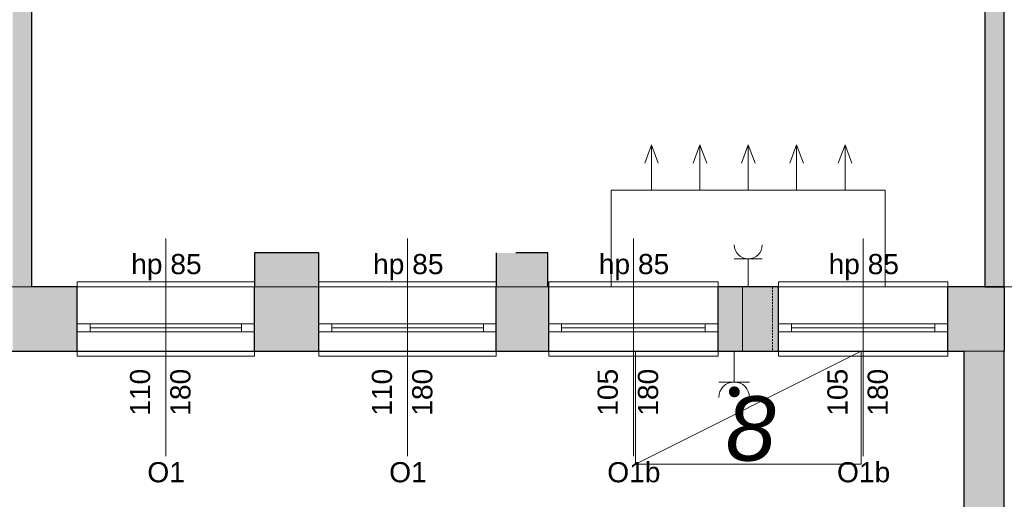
# Model space of a CAD drawing. Header units: centimetres. Extents: x -25572 to 23555, y -2435 to 15405.
# Tile 40 of 134: x 8440 to 9050, y 1551 to 1849. Entities that reach past the tile are written whole.
import ezdxf

# ---------------------------------------------------------------- set-up
doc = ezdxf.new("R2010")
doc.units = ezdxf.units.CM
doc.header["$MEASUREMENT"] = 0
for name, pattern in [('DASHED', [1.905, 1.27, -0.635]), ('Przerywana', [24, 12, -12]), ('Przerywana długa', [39, 25, -14])]:
    doc.linetypes.add(name, pattern=pattern)
for name, color, linetype, lineweight in [('820-G Rysunki Obrazki_Nr_pióra__1', 7, 'Continuous', 13), ('820-G Rysunki Obrazki_Nr_pióra__10', 7, 'Continuous', 13), ('820-G Rysunki Obrazki_Nr_pióra__20', 1, 'Continuous', 13), ('820-G Rysunki Obrazki_Nr_pióra__4', 7, 'Continuous', 13), ('Nowe_220-A Ściany_Nr_pióra__19', 255, 'Continuous', 0), ('Nowe_220-A Ściany_Nr_pióra__23', 7, 'Continuous', 15), ('Nowe_220-A Ściany_Nr_pióra__27', 7, 'Continuous', 25), ('Nowe_220-A Ściany_Nr_pióra__3', 7, 'Continuous', 13), ('Nowe_220-A Ściany_Nr_pióra__7', 7, 'Continuous', 13), ('Nowe_280-A Dachy Powłoki_Nr_pióra__27', 7, 'Continuous', 25), ('Nowe_280-A Dachy Powłoki_Nr_pióra__92', 7, 'Continuous', 13), ('Nowe_450-K Stropy_Nr_pióra__21', 7, 'Continuous', 25), ('Nowe_450-K Stropy_Nr_pióra__89', 7, 'Continuous', 13)]:
    doc.layers.add(name, color=color, linetype=linetype, lineweight=lineweight)
doc.layers.add('820-G Rysunki Obrazki_Nr_pióra__5', color=7, linetype='Continuous', lineweight=13, true_color=0x40a5ff)
doc.layers.add('Nowe_220-A Ściany_Nr_pióra__45', color=7, linetype='Continuous', lineweight=15, true_color=0x40a5ff)
doc.styles.add('STYL_AUTOMATYCZNY_5', font='arial.ttf')
doc.styles.add('STYL_AUTOMATYCZNY_6', font='arial.ttf')

msp = doc.modelspace()

# ---------------------------------------------------------------- hatches: boundary and pattern name
at = {"layer": '820-G Rysunki Obrazki_Nr_pióra__1', "linetype": 'Continuous', "lineweight": 13}
for points in [[(8880.01, 1617.67), (8880.01, 1618.72), (8879.97, 1618.46)], [(8879.97, 1617.93), (8880.01, 1617.67), (8879.97, 1618.46)], [(8880.06, 1617.41), (8880.06, 1618.98), (8880.01, 1618.72)], [(8880.01, 1617.67), (8880.06, 1617.41), (8880.01, 1618.72)], [(8880.14, 1617.16), (8880.14, 1619.23), (8880.06, 1618.98)], [(8880.06, 1617.41), (8880.14, 1617.16), (8880.06, 1618.98)], [(8880.24, 1616.92), (8880.24, 1619.48), (8880.14, 1619.23)], [(8880.14, 1617.16), (8880.24, 1616.92), (8880.14, 1619.23)], [(8880.37, 1616.68), (8880.37, 1619.71), (8880.24, 1619.48)], [(8880.24, 1616.92), (8880.37, 1616.68), (8880.24, 1619.48)], [(8880.51, 1619.93), (8880.37, 1619.71), (8885.47, 1619.93)], [(8880.37, 1619.71), (8885.61, 1619.71), (8885.47, 1619.93)], [(8880.51, 1616.46), (8880.51, 1619.93), (8880.37, 1619.71)], [(8880.37, 1616.68), (8880.51, 1616.46), (8880.37, 1619.71)], [(8880.67, 1620.14), (8880.51, 1619.93), (8885.31, 1620.14)], [(8880.51, 1619.93), (8885.47, 1619.93), (8885.31, 1620.14)], [(8880.67, 1616.25), (8880.67, 1620.14), (8880.51, 1619.93)], [(8880.51, 1616.46), (8880.67, 1616.25), (8880.51, 1619.93)], [(8880.85, 1620.34), (8880.67, 1620.14), (8885.13, 1620.34)], [(8880.67, 1620.14), (8885.31, 1620.14), (8885.13, 1620.34)], [(8880.85, 1616.05), (8880.85, 1620.34), (8880.67, 1620.14)], [(8880.67, 1616.25), (8880.85, 1616.05), (8880.67, 1620.14)], [(8881.04, 1620.52), (8880.85, 1620.34), (8884.94, 1620.52)], [(8880.85, 1620.34), (8885.13, 1620.34), (8884.94, 1620.52)], [(8881.04, 1615.87), (8881.04, 1620.52), (8880.85, 1620.34)], [(8880.85, 1616.05), (8881.04, 1615.87), (8880.85, 1620.34)], [(8881.25, 1620.68), (8881.04, 1620.52), (8884.73, 1620.68)], [(8881.04, 1620.52), (8884.94, 1620.52), (8884.73, 1620.68)], [(8881.25, 1615.71), (8881.25, 1620.68), (8881.04, 1620.52)], [(8881.04, 1615.87), (8881.25, 1615.71), (8881.04, 1620.52)], [(8881.47, 1620.82), (8881.25, 1620.68), (8884.51, 1620.82)], [(8881.25, 1620.68), (8884.73, 1620.68), (8884.51, 1620.82)], [(8881.47, 1615.57), (8881.47, 1620.82), (8881.25, 1620.68)], [(8881.25, 1615.71), (8881.47, 1615.57), (8881.25, 1620.68)], [(8881.71, 1620.94), (8881.47, 1620.82), (8884.27, 1620.94)], [(8881.47, 1620.82), (8884.51, 1620.82), (8884.27, 1620.94)], [(8881.71, 1615.45), (8881.71, 1620.94), (8881.47, 1620.82)], [(8881.47, 1615.57), (8881.71, 1615.45), (8881.47, 1620.82)], [(8881.95, 1621.04), (8881.71, 1620.94), (8884.03, 1621.04)], [(8881.71, 1620.94), (8884.27, 1620.94), (8884.03, 1621.04)], [(8881.95, 1615.35), (8881.95, 1621.04), (8881.71, 1620.94)], [(8881.71, 1615.45), (8881.95, 1615.35), (8881.71, 1620.94)], [(8882.21, 1621.12), (8881.95, 1621.04), (8883.77, 1621.12)], [(8881.95, 1621.04), (8884.03, 1621.04), (8883.77, 1621.12)], [(8882.21, 1615.27), (8882.21, 1621.12), (8881.95, 1621.04)], [(8881.95, 1615.35), (8882.21, 1615.27), (8881.95, 1621.04)], [(8882.46, 1621.18), (8882.21, 1621.12), (8883.52, 1621.18)], [(8882.21, 1621.12), (8883.77, 1621.12), (8883.52, 1621.18)], [(8882.46, 1615.21), (8882.46, 1621.18), (8882.21, 1621.12)], [(8882.21, 1615.27), (8882.46, 1615.21), (8882.21, 1621.12)], [(8882.73, 1621.21), (8882.46, 1621.18), (8883.25, 1621.21)], [(8882.46, 1621.18), (8883.52, 1621.18), (8883.25, 1621.21)], [(8882.73, 1615.18), (8882.73, 1621.21), (8882.46, 1621.18)], [(8882.46, 1615.21), (8882.73, 1615.18), (8882.46, 1621.18)], [(8882.99, 1615.17), (8882.99, 1621.23), (8882.73, 1621.21)], [(8882.73, 1615.18), (8882.99, 1615.17), (8882.73, 1621.21)], [(8882.99, 1615.17), (8883.25, 1615.18), (8882.99, 1621.23)], [(8883.25, 1615.18), (8883.25, 1621.21), (8882.99, 1621.23)], [(8883.25, 1615.18), (8883.52, 1615.21), (8883.25, 1621.21)], [(8883.52, 1615.21), (8883.52, 1621.18), (8883.25, 1621.21)], [(8883.52, 1615.21), (8883.77, 1615.27), (8883.52, 1621.18)], [(8883.77, 1615.27), (8883.77, 1621.12), (8883.52, 1621.18)], [(8883.77, 1615.27), (8884.03, 1615.35), (8883.77, 1621.12)], [(8884.03, 1615.35), (8884.03, 1621.04), (8883.77, 1621.12)], [(8884.03, 1615.35), (8884.27, 1615.45), (8884.03, 1621.04)], [(8884.27, 1615.45), (8884.27, 1620.94), (8884.03, 1621.04)], [(8884.27, 1615.45), (8884.51, 1615.57), (8884.27, 1620.94)], [(8884.51, 1615.57), (8884.51, 1620.82), (8884.27, 1620.94)], [(8884.51, 1615.57), (8884.73, 1615.71), (8884.51, 1620.82)], [(8884.73, 1615.71), (8884.73, 1620.68), (8884.51, 1620.82)], [(8884.73, 1615.71), (8884.94, 1615.87), (8884.73, 1620.68)], [(8884.94, 1615.87), (8884.94, 1620.52), (8884.73, 1620.68)], [(8884.94, 1615.87), (8885.13, 1616.05), (8884.94, 1620.52)], [(8885.13, 1616.05), (8885.13, 1620.34), (8884.94, 1620.52)], [(8885.13, 1616.05), (8885.31, 1616.25), (8885.13, 1620.34)], [(8885.31, 1616.25), (8885.31, 1620.14), (8885.13, 1620.34)], [(8885.31, 1616.25), (8885.47, 1616.46), (8885.31, 1620.14)], [(8885.47, 1616.46), (8885.47, 1619.93), (8885.31, 1620.14)], [(8885.47, 1616.46), (8885.61, 1616.68), (8885.47, 1619.93)], [(8885.61, 1616.68), (8885.61, 1619.71), (8885.47, 1619.93)], [(8885.61, 1616.68), (8885.74, 1616.92), (8885.61, 1619.71)], [(8885.74, 1616.92), (8885.74, 1619.48), (8885.61, 1619.71)], [(8885.74, 1616.92), (8885.84, 1617.16), (8885.74, 1619.48)], [(8885.84, 1617.16), (8885.84, 1619.23), (8885.74, 1619.48)], [(8885.84, 1617.16), (8885.92, 1617.41), (8885.84, 1619.23)], [(8885.92, 1617.41), (8885.92, 1618.98), (8885.84, 1619.23)], [(8885.92, 1617.41), (8885.97, 1617.67), (8885.92, 1618.98)], [(8885.97, 1617.67), (8885.97, 1618.72), (8885.92, 1618.98)], [(8885.97, 1617.67), (8886.01, 1617.93), (8885.97, 1618.72)], [(8886.01, 1617.93), (8886.01, 1618.46), (8885.97, 1618.72)]]:
    msp.add_hatch(color=7, dxfattribs=at).paths.add_polyline_path(points)
at = {"layer": 'Nowe_220-A Ściany_Nr_pióra__19', "linetype": 'Continuous', "lineweight": 0}
for points in [[(8447.38, 1683.34), (8447.38, 2073.34), (8435.38, 2073.34), (8435.38, 1683.34)], [(9038.38, 2073.34), (9038.38, 1683.34), (9050.38, 1683.34), (9050.38, 2073.34)], [(8625.38, 1704.34), (8585.38, 1704.34), (8585.38, 1683.34), (8625.38, 1683.34)], [(8767.38, 1704.34), (8735.38, 1704.34), (8735.38, 1683.34), (8767.38, 1683.34)], [(8435.38, 1643.34), (8475.38, 1643.34), (8475.38, 1683.34), (8435.38, 1683.34)], [(8585.38, 1643.34), (8625.38, 1643.34), (8625.38, 1683.34), (8585.38, 1683.34)], [(8735.38, 1643.34), (8767.88, 1643.34), (8767.88, 1683.34), (8735.38, 1683.34)], [(8872.88, 1643.34), (8910.38, 1643.34), (8910.38, 1683.34), (8872.88, 1683.34)], [(9015.38, 1643.34), (9025.38, 1643.34), (9025.38, 1683.34), (9015.38, 1683.34)], [(9025.38, 1643.34), (9050.38, 1643.34), (9050.38, 1683.34)], [(9025.38, 1643.34), (9050.38, 1683.34), (9025.38, 1683.34)], [(9050.38, 1443.34), (9050.38, 1643.34), (9025.38, 1643.34), (9025.38, 1443.34)]]:
    msp.add_hatch(color=255, dxfattribs=at).paths.add_polyline_path(points)

# ---------------------------------------------------------------- linework, layer by layer
at = {"layer": '820-G Rysunki Obrazki_Nr_pióra__20', "color": 1, "linetype": 'Continuous', "lineweight": 13}
for points in [[(8831.63, 1743.34), (8831.63, 1771.46), (8827.4, 1760.17)], [(8831.63, 1743.34), (8831.63, 1771.46), (8835.85, 1760.17)], [(8861.63, 1743.34), (8861.63, 1771.46), (8857.4, 1760.17)], [(8861.63, 1743.34), (8861.63, 1771.46), (8865.85, 1760.17)], [(8891.63, 1743.34), (8891.63, 1771.46), (8887.4, 1760.17)], [(8891.63, 1743.34), (8891.63, 1771.46), (8895.85, 1760.17)], [(8921.63, 1743.34), (8921.63, 1771.46), (8917.4, 1760.17)], [(8921.63, 1743.34), (8921.63, 1771.46), (8925.85, 1760.17)], [(8951.63, 1743.34), (8951.63, 1771.46), (8947.4, 1760.17)], [(8951.63, 1743.34), (8951.63, 1771.46), (8955.85, 1760.17)], [(8888.12, 1683.34), (8888.12, 1643.34)], [(8961.63, 1573.25), (8821.63, 1573.34), (8821.63, 1643.34), (8961.63, 1643.34), (8961.58, 1573.25)], [(8961.63, 1643.34), (8821.63, 1573.34)]]:
    msp.add_lwpolyline(points, dxfattribs=at)
msp.add_lwpolyline([(8976.63, 1683.34), (8976.63, 1743.34), (8806.63, 1743.34), (8806.63, 1683.34)], close=True, dxfattribs=at)
at = {"layer": '820-G Rysunki Obrazki_Nr_pióra__4', "color": 7, "linetype": 'Continuous', "lineweight": 13}
for p, q in [((8882.97, 1700.65), (8900.28, 1700.65)), ((8891.63, 1700.65), (8891.63, 1683.34)), ((8882.86, 1624.26), (8882.86, 1643.34)), ((8873.32, 1624.26), (8892.39, 1624.26)), ((8879.97, 1618.46), (8879.96, 1618.2)), ((8880.01, 1618.72), (8879.97, 1618.46)), ((8879.97, 1617.93), (8879.97, 1618.46)), ((8880.01, 1617.67), (8879.97, 1618.46)), ((8879.97, 1618.46), (8879.97, 1617.93)), ((8879.97, 1618.46), (8880.01, 1617.67)), ((8880.06, 1618.98), (8880.01, 1618.72)), ((8880.01, 1617.67), (8880.01, 1618.72)), ((8880.06, 1617.41), (8880.01, 1618.72)), ((8880.01, 1618.72), (8880.01, 1617.67)), ((8880.01, 1618.72), (8880.06, 1617.41)), ((8880.14, 1619.23), (8880.06, 1618.98)), ((8880.06, 1617.41), (8880.06, 1618.98)), ((8880.14, 1617.16), (8880.06, 1618.98)), ((8880.06, 1618.98), (8880.06, 1617.41)), ((8880.06, 1618.98), (8880.14, 1617.16)), ((8880.24, 1619.48), (8880.14, 1619.23)), ((8880.14, 1617.16), (8880.14, 1619.23)), ((8880.24, 1616.92), (8880.14, 1619.23)), ((8880.14, 1619.23), (8880.14, 1617.16)), ((8880.14, 1619.23), (8880.24, 1616.92)), ((8880.37, 1619.71), (8880.24, 1619.48)), ((8880.24, 1616.92), (8880.24, 1619.48)), ((8880.37, 1616.68), (8880.24, 1619.48)), ((8880.24, 1619.48), (8880.24, 1616.92)), ((8880.24, 1619.48), (8880.37, 1616.68)), ((8880.37, 1619.71), (8885.47, 1619.93)), ((8880.51, 1619.93), (8880.37, 1619.71)), ((8885.47, 1619.93), (8880.37, 1619.71)), ((8880.51, 1619.93), (8880.37, 1619.71)), ((8880.37, 1616.68), (8880.37, 1619.71)), ((8880.51, 1616.46), (8880.37, 1619.71)), ((8880.37, 1619.71), (8880.37, 1616.68)), ((8880.37, 1619.71), (8880.51, 1616.46)), ((8880.51, 1619.93), (8885.31, 1620.14)), ((8880.67, 1620.14), (8880.51, 1619.93)), ((8885.31, 1620.14), (8880.51, 1619.93)), ((8880.67, 1620.14), (8880.51, 1619.93)), ((8880.51, 1619.93), (8885.47, 1619.93)), ((8885.47, 1619.93), (8880.51, 1619.93)), ((8880.51, 1616.46), (8880.51, 1619.93)), ((8880.67, 1616.25), (8880.51, 1619.93)), ((8880.51, 1619.93), (8880.51, 1616.46)), ((8880.51, 1619.93), (8880.67, 1616.25)), ((8880.67, 1620.14), (8885.13, 1620.34)), ((8880.85, 1620.34), (8880.67, 1620.14)), ((8885.13, 1620.34), (8880.67, 1620.14)), ((8880.85, 1620.34), (8880.67, 1620.14)), ((8880.67, 1620.14), (8885.31, 1620.14)), ((8885.31, 1620.14), (8880.67, 1620.14)), ((8880.67, 1616.25), (8880.67, 1620.14)), ((8880.85, 1616.05), (8880.67, 1620.14)), ((8880.67, 1620.14), (8880.67, 1616.25)), ((8880.67, 1620.14), (8880.85, 1616.05)), ((8880.85, 1620.34), (8884.94, 1620.52)), ((8881.04, 1620.52), (8880.85, 1620.34)), ((8884.94, 1620.52), (8880.85, 1620.34)), ((8881.04, 1620.52), (8880.85, 1620.34)), ((8880.85, 1620.34), (8885.13, 1620.34)), ((8885.13, 1620.34), (8880.85, 1620.34)), ((8880.85, 1616.05), (8880.85, 1620.34)), ((8881.04, 1615.87), (8880.85, 1620.34)), ((8880.85, 1620.34), (8880.85, 1616.05)), ((8880.85, 1620.34), (8881.04, 1615.87)), ((8881.04, 1620.52), (8884.73, 1620.68)), ((8881.25, 1620.68), (8881.04, 1620.52)), ((8884.73, 1620.68), (8881.04, 1620.52)), ((8881.25, 1620.68), (8881.04, 1620.52)), ((8881.04, 1620.52), (8884.94, 1620.52)), ((8884.94, 1620.52), (8881.04, 1620.52)), ((8881.04, 1615.87), (8881.04, 1620.52)), ((8881.25, 1615.71), (8881.04, 1620.52)), ((8881.04, 1620.52), (8881.04, 1615.87)), ((8881.04, 1620.52), (8881.25, 1615.71)), ((8881.25, 1620.68), (8884.51, 1620.82)), ((8881.47, 1620.82), (8881.25, 1620.68)), ((8884.51, 1620.82), (8881.25, 1620.68)), ((8881.47, 1620.82), (8881.25, 1620.68)), ((8881.25, 1620.68), (8884.73, 1620.68)), ((8884.73, 1620.68), (8881.25, 1620.68)), ((8881.25, 1615.71), (8881.25, 1620.68)), ((8881.47, 1615.57), (8881.25, 1620.68)), ((8881.25, 1620.68), (8881.25, 1615.71)), ((8881.25, 1620.68), (8881.47, 1615.57)), ((8881.47, 1620.82), (8884.27, 1620.94)), ((8881.71, 1620.94), (8881.47, 1620.82)), ((8884.27, 1620.94), (8881.47, 1620.82)), ((8881.71, 1620.94), (8881.47, 1620.82)), ((8881.47, 1620.82), (8884.51, 1620.82)), ((8884.51, 1620.82), (8881.47, 1620.82)), ((8881.47, 1615.57), (8881.47, 1620.82)), ((8881.71, 1615.45), (8881.47, 1620.82)), ((8881.47, 1620.82), (8881.47, 1615.57)), ((8881.47, 1620.82), (8881.71, 1615.45)), ((8881.71, 1620.94), (8884.03, 1621.04)), ((8881.95, 1621.04), (8881.71, 1620.94)), ((8884.03, 1621.04), (8881.71, 1620.94)), ((8881.95, 1621.04), (8881.71, 1620.94)), ((8881.71, 1620.94), (8884.27, 1620.94)), ((8884.27, 1620.94), (8881.71, 1620.94)), ((8881.71, 1615.45), (8881.71, 1620.94)), ((8881.95, 1615.35), (8881.71, 1620.94)), ((8881.71, 1620.94), (8881.71, 1615.45)), ((8881.71, 1620.94), (8881.95, 1615.35)), ((8881.95, 1621.04), (8883.77, 1621.12)), ((8882.21, 1621.12), (8881.95, 1621.04)), ((8883.77, 1621.12), (8881.95, 1621.04)), ((8882.21, 1621.12), (8881.95, 1621.04)), ((8881.95, 1621.04), (8884.03, 1621.04)), ((8884.03, 1621.04), (8881.95, 1621.04)), ((8881.95, 1615.35), (8881.95, 1621.04)), ((8882.21, 1615.27), (8881.95, 1621.04)), ((8881.95, 1621.04), (8881.95, 1615.35)), ((8881.95, 1621.04), (8882.21, 1615.27)), ((8882.21, 1621.12), (8883.52, 1621.18)), ((8882.46, 1621.18), (8882.21, 1621.12)), ((8883.52, 1621.18), (8882.21, 1621.12)), ((8882.46, 1621.18), (8882.21, 1621.12)), ((8882.21, 1621.12), (8883.77, 1621.12)), ((8883.77, 1621.12), (8882.21, 1621.12)), ((8882.21, 1615.27), (8882.21, 1621.12)), ((8882.46, 1615.21), (8882.21, 1621.12)), ((8882.21, 1621.12), (8882.21, 1615.27)), ((8882.21, 1621.12), (8882.46, 1615.21)), ((8882.46, 1621.18), (8883.25, 1621.21)), ((8882.73, 1621.21), (8882.46, 1621.18)), ((8883.25, 1621.21), (8882.46, 1621.18)), ((8882.73, 1621.21), (8882.46, 1621.18)), ((8882.46, 1621.18), (8883.52, 1621.18)), ((8883.52, 1621.18), (8882.46, 1621.18)), ((8882.46, 1615.21), (8882.46, 1621.18)), ((8882.73, 1615.18), (8882.46, 1621.18)), ((8882.46, 1621.18), (8882.46, 1615.21)), ((8882.46, 1621.18), (8882.73, 1615.18)), ((8882.99, 1621.23), (8882.73, 1621.21)), ((8882.99, 1621.23), (8882.73, 1621.21)), ((8882.73, 1621.21), (8883.25, 1621.21)), ((8883.25, 1621.21), (8882.73, 1621.21)), ((8882.73, 1615.18), (8882.73, 1621.21)), ((8882.99, 1615.17), (8882.73, 1621.21)), ((8882.73, 1621.21), (8882.73, 1615.18)), ((8882.73, 1621.21), (8882.99, 1615.17)), ((8883.25, 1621.21), (8882.99, 1621.23)), ((8882.99, 1615.17), (8882.99, 1621.23)), ((8883.25, 1615.18), (8882.99, 1621.23)), ((8882.99, 1621.23), (8882.99, 1615.17)), ((8883.25, 1621.21), (8882.99, 1621.23)), ((8882.99, 1621.23), (8883.25, 1615.18)), ((8883.52, 1621.18), (8883.25, 1621.21)), ((8883.25, 1615.18), (8883.25, 1621.21)), ((8883.52, 1615.21), (8883.25, 1621.21)), ((8883.25, 1621.21), (8883.25, 1615.18)), ((8883.52, 1621.18), (8883.25, 1621.21)), ((8883.25, 1621.21), (8883.52, 1615.21)), ((8883.77, 1621.12), (8883.52, 1621.18)), ((8883.52, 1615.21), (8883.52, 1621.18)), ((8883.77, 1615.27), (8883.52, 1621.18)), ((8883.52, 1621.18), (8883.52, 1615.21)), ((8883.77, 1621.12), (8883.52, 1621.18)), ((8883.52, 1621.18), (8883.77, 1615.27)), ((8884.03, 1621.04), (8883.77, 1621.12)), ((8883.77, 1615.27), (8883.77, 1621.12)), ((8884.03, 1615.35), (8883.77, 1621.12)), ((8883.77, 1621.12), (8883.77, 1615.27)), ((8884.03, 1621.04), (8883.77, 1621.12)), ((8883.77, 1621.12), (8884.03, 1615.35)), ((8884.27, 1620.94), (8884.03, 1621.04)), ((8884.03, 1615.35), (8884.03, 1621.04)), ((8884.27, 1615.45), (8884.03, 1621.04)), ((8884.03, 1621.04), (8884.03, 1615.35)), ((8884.27, 1620.94), (8884.03, 1621.04)), ((8884.03, 1621.04), (8884.27, 1615.45)), ((8884.51, 1620.82), (8884.27, 1620.94)), ((8884.27, 1615.45), (8884.27, 1620.94)), ((8884.51, 1615.57), (8884.27, 1620.94)), ((8884.27, 1620.94), (8884.27, 1615.45)), ((8884.51, 1620.82), (8884.27, 1620.94)), ((8884.27, 1620.94), (8884.51, 1615.57)), ((8884.73, 1620.68), (8884.51, 1620.82)), ((8884.51, 1615.57), (8884.51, 1620.82)), ((8884.73, 1615.71), (8884.51, 1620.82)), ((8884.51, 1620.82), (8884.51, 1615.57)), ((8884.73, 1620.68), (8884.51, 1620.82)), ((8884.51, 1620.82), (8884.73, 1615.71)), ((8884.94, 1620.52), (8884.73, 1620.68)), ((8884.73, 1615.71), (8884.73, 1620.68)), ((8884.94, 1615.87), (8884.73, 1620.68)), ((8884.73, 1620.68), (8884.73, 1615.71)), ((8884.94, 1620.52), (8884.73, 1620.68)), ((8884.73, 1620.68), (8884.94, 1615.87)), ((8885.13, 1620.34), (8884.94, 1620.52)), ((8884.94, 1615.87), (8884.94, 1620.52)), ((8885.13, 1616.05), (8884.94, 1620.52)), ((8884.94, 1620.52), (8884.94, 1615.87)), ((8885.13, 1620.34), (8884.94, 1620.52)), ((8884.94, 1620.52), (8885.13, 1616.05)), ((8885.31, 1620.14), (8885.13, 1620.34)), ((8885.13, 1616.05), (8885.13, 1620.34)), ((8885.31, 1616.25), (8885.13, 1620.34)), ((8885.13, 1620.34), (8885.13, 1616.05)), ((8885.31, 1620.14), (8885.13, 1620.34)), ((8885.13, 1620.34), (8885.31, 1616.25)), ((8885.47, 1619.93), (8885.31, 1620.14)), ((8885.31, 1616.25), (8885.31, 1620.14)), ((8885.47, 1616.46), (8885.31, 1620.14)), ((8885.31, 1620.14), (8885.31, 1616.25)), ((8885.47, 1619.93), (8885.31, 1620.14)), ((8885.31, 1620.14), (8885.47, 1616.46)), ((8885.61, 1619.71), (8885.47, 1619.93)), ((8885.47, 1616.46), (8885.47, 1619.93)), ((8885.61, 1616.68), (8885.47, 1619.93)), ((8885.47, 1619.93), (8885.47, 1616.46)), ((8885.61, 1619.71), (8885.47, 1619.93)), ((8885.47, 1619.93), (8885.61, 1616.68)), ((8885.61, 1616.68), (8885.61, 1619.71)), ((8885.74, 1616.92), (8885.61, 1619.71)), ((8885.61, 1619.71), (8885.61, 1616.68)), ((8885.74, 1619.48), (8885.61, 1619.71)), ((8885.61, 1619.71), (8885.74, 1616.92)), ((8885.74, 1616.92), (8885.74, 1619.48)), ((8885.84, 1617.16), (8885.74, 1619.48)), ((8885.74, 1619.48), (8885.74, 1616.92)), ((8885.84, 1619.23), (8885.74, 1619.48)), ((8885.74, 1619.48), (8885.84, 1617.16)), ((8885.84, 1617.16), (8885.84, 1619.23)), ((8885.92, 1617.41), (8885.84, 1619.23)), ((8885.84, 1619.23), (8885.84, 1617.16)), ((8885.92, 1618.98), (8885.84, 1619.23)), ((8885.84, 1619.23), (8885.92, 1617.41)), ((8885.92, 1617.41), (8885.92, 1618.98)), ((8885.97, 1617.67), (8885.92, 1618.98)), ((8885.92, 1618.98), (8885.92, 1617.41)), ((8885.97, 1618.72), (8885.92, 1618.98)), ((8885.92, 1618.98), (8885.97, 1617.67)), ((8885.97, 1617.67), (8885.97, 1618.72)), ((8886.01, 1617.93), (8885.97, 1618.72)), ((8885.97, 1618.72), (8885.97, 1617.67)), ((8886.01, 1618.46), (8885.97, 1618.72)), ((8885.97, 1618.72), (8886.01, 1617.93)), ((8886.01, 1617.93), (8886.01, 1618.46)), ((8886.02, 1618.2), (8886.01, 1618.46)), ((8886.01, 1618.46), (8886.01, 1617.93)), ((8879.96, 1618.2), (8879.97, 1617.93)), ((8879.97, 1617.93), (8880.01, 1617.67)), ((8880.01, 1617.67), (8880.06, 1617.41)), ((8880.06, 1617.41), (8880.14, 1617.16)), ((8880.14, 1617.16), (8880.24, 1616.92)), ((8880.24, 1616.92), (8880.37, 1616.68)), ((8880.37, 1616.68), (8880.51, 1616.46)), ((8880.51, 1616.46), (8880.67, 1616.25)), ((8880.67, 1616.25), (8880.85, 1616.05)), ((8880.85, 1616.05), (8881.04, 1615.87)), ((8881.04, 1615.87), (8881.25, 1615.71)), ((8881.25, 1615.71), (8881.47, 1615.57)), ((8881.47, 1615.57), (8881.71, 1615.45)), ((8881.71, 1615.45), (8881.95, 1615.35)), ((8881.95, 1615.35), (8882.21, 1615.27)), ((8882.21, 1615.27), (8882.46, 1615.21)), ((8882.46, 1615.21), (8882.73, 1615.18)), ((8882.73, 1615.18), (8882.99, 1615.17)), ((8882.99, 1615.17), (8883.25, 1615.18)), ((8883.25, 1615.18), (8883.52, 1615.21)), ((8883.52, 1615.21), (8883.77, 1615.27)), ((8883.77, 1615.27), (8884.03, 1615.35)), ((8884.03, 1615.35), (8884.27, 1615.45)), ((8884.27, 1615.45), (8884.51, 1615.57)), ((8884.51, 1615.57), (8884.73, 1615.71)), ((8884.73, 1615.71), (8884.94, 1615.87)), ((8884.94, 1615.87), (8885.13, 1616.05)), ((8885.13, 1616.05), (8885.31, 1616.25)), ((8885.31, 1616.25), (8885.47, 1616.46)), ((8885.47, 1616.46), (8885.61, 1616.68)), ((8885.61, 1616.68), (8885.74, 1616.92)), ((8885.74, 1616.92), (8885.84, 1617.16)), ((8885.84, 1617.16), (8885.92, 1617.41)), ((8885.92, 1617.41), (8885.97, 1617.67)), ((8885.97, 1617.67), (8886.01, 1617.93)), ((8886.01, 1617.93), (8886.02, 1618.2))]:
    msp.add_line(p, q, dxfattribs=at)
for points in [[(8879.97, 1618.46), (8879.96, 1618.2), (8879.97, 1617.93)], [(8880.01, 1618.72), (8879.97, 1618.46), (8880.01, 1617.67)], [(8880.01, 1617.67), (8879.97, 1618.46), (8879.97, 1617.93)], [(8880.06, 1618.98), (8880.01, 1618.72), (8880.06, 1617.41)], [(8880.06, 1617.41), (8880.01, 1618.72), (8880.01, 1617.67)], [(8880.14, 1619.23), (8880.06, 1618.98), (8880.14, 1617.16)], [(8880.14, 1617.16), (8880.06, 1618.98), (8880.06, 1617.41)], [(8880.24, 1619.48), (8880.14, 1619.23), (8880.24, 1616.92)], [(8880.24, 1616.92), (8880.14, 1619.23), (8880.14, 1617.16)], [(8880.37, 1619.71), (8880.24, 1619.48), (8880.37, 1616.68)], [(8880.37, 1616.68), (8880.24, 1619.48), (8880.24, 1616.92)], [(8880.37, 1619.71), (8885.47, 1619.93), (8880.51, 1619.93)], [(8885.61, 1619.71), (8885.47, 1619.93), (8880.37, 1619.71)], [(8880.51, 1619.93), (8880.37, 1619.71), (8880.51, 1616.46)], [(8880.51, 1616.46), (8880.37, 1619.71), (8880.37, 1616.68)], [(8880.51, 1619.93), (8885.31, 1620.14), (8880.67, 1620.14)], [(8885.47, 1619.93), (8885.31, 1620.14), (8880.51, 1619.93)], [(8880.67, 1620.14), (8880.51, 1619.93), (8880.67, 1616.25)], [(8880.67, 1616.25), (8880.51, 1619.93), (8880.51, 1616.46)], [(8880.67, 1620.14), (8885.13, 1620.34), (8880.85, 1620.34)], [(8885.31, 1620.14), (8885.13, 1620.34), (8880.67, 1620.14)], [(8880.85, 1620.34), (8880.67, 1620.14), (8880.85, 1616.05)], [(8880.85, 1616.05), (8880.67, 1620.14), (8880.67, 1616.25)], [(8880.85, 1620.34), (8884.94, 1620.52), (8881.04, 1620.52)], [(8885.13, 1620.34), (8884.94, 1620.52), (8880.85, 1620.34)], [(8881.04, 1620.52), (8880.85, 1620.34), (8881.04, 1615.87)], [(8881.04, 1615.87), (8880.85, 1620.34), (8880.85, 1616.05)], [(8881.04, 1620.52), (8884.73, 1620.68), (8881.25, 1620.68)], [(8884.94, 1620.52), (8884.73, 1620.68), (8881.04, 1620.52)], [(8881.25, 1620.68), (8881.04, 1620.52), (8881.25, 1615.71)], [(8881.25, 1615.71), (8881.04, 1620.52), (8881.04, 1615.87)], [(8881.25, 1620.68), (8884.51, 1620.82), (8881.47, 1620.82)], [(8884.73, 1620.68), (8884.51, 1620.82), (8881.25, 1620.68)], [(8881.47, 1620.82), (8881.25, 1620.68), (8881.47, 1615.57)], [(8881.47, 1615.57), (8881.25, 1620.68), (8881.25, 1615.71)], [(8881.47, 1620.82), (8884.27, 1620.94), (8881.71, 1620.94)], [(8884.51, 1620.82), (8884.27, 1620.94), (8881.47, 1620.82)], [(8881.71, 1620.94), (8881.47, 1620.82), (8881.71, 1615.45)], [(8881.71, 1615.45), (8881.47, 1620.82), (8881.47, 1615.57)], [(8881.71, 1620.94), (8884.03, 1621.04), (8881.95, 1621.04)], [(8884.27, 1620.94), (8884.03, 1621.04), (8881.71, 1620.94)], [(8881.95, 1621.04), (8881.71, 1620.94), (8881.95, 1615.35)], [(8881.95, 1615.35), (8881.71, 1620.94), (8881.71, 1615.45)], [(8881.95, 1621.04), (8883.77, 1621.12), (8882.21, 1621.12)], [(8884.03, 1621.04), (8883.77, 1621.12), (8881.95, 1621.04)], [(8882.21, 1621.12), (8881.95, 1621.04), (8882.21, 1615.27)], [(8882.21, 1615.27), (8881.95, 1621.04), (8881.95, 1615.35)], [(8882.21, 1621.12), (8883.52, 1621.18), (8882.46, 1621.18)], [(8883.77, 1621.12), (8883.52, 1621.18), (8882.21, 1621.12)], [(8882.46, 1621.18), (8882.21, 1621.12), (8882.46, 1615.21)], [(8882.46, 1615.21), (8882.21, 1621.12), (8882.21, 1615.27)], [(8882.46, 1621.18), (8883.25, 1621.21), (8882.73, 1621.21)], [(8883.52, 1621.18), (8883.25, 1621.21), (8882.46, 1621.18)], [(8882.73, 1621.21), (8882.46, 1621.18), (8882.73, 1615.18)], [(8882.73, 1615.18), (8882.46, 1621.18), (8882.46, 1615.21)], [(8883.25, 1621.21), (8882.99, 1621.23), (8882.73, 1621.21)], [(8882.99, 1621.23), (8882.73, 1621.21), (8882.99, 1615.17)], [(8882.99, 1615.17), (8882.73, 1621.21), (8882.73, 1615.18)], [(8883.25, 1615.18), (8882.99, 1621.23), (8882.99, 1615.17)], [(8883.25, 1621.21), (8882.99, 1621.23), (8883.25, 1615.18)], [(8883.52, 1615.21), (8883.25, 1621.21), (8883.25, 1615.18)], [(8883.52, 1621.18), (8883.25, 1621.21), (8883.52, 1615.21)], [(8883.77, 1615.27), (8883.52, 1621.18), (8883.52, 1615.21)], [(8883.77, 1621.12), (8883.52, 1621.18), (8883.77, 1615.27)], [(8884.03, 1615.35), (8883.77, 1621.12), (8883.77, 1615.27)], [(8884.03, 1621.04), (8883.77, 1621.12), (8884.03, 1615.35)], [(8884.27, 1615.45), (8884.03, 1621.04), (8884.03, 1615.35)], [(8884.27, 1620.94), (8884.03, 1621.04), (8884.27, 1615.45)], [(8884.51, 1615.57), (8884.27, 1620.94), (8884.27, 1615.45)], [(8884.51, 1620.82), (8884.27, 1620.94), (8884.51, 1615.57)], [(8884.73, 1615.71), (8884.51, 1620.82), (8884.51, 1615.57)], [(8884.73, 1620.68), (8884.51, 1620.82), (8884.73, 1615.71)], [(8884.94, 1615.87), (8884.73, 1620.68), (8884.73, 1615.71)], [(8884.94, 1620.52), (8884.73, 1620.68), (8884.94, 1615.87)], [(8885.13, 1616.05), (8884.94, 1620.52), (8884.94, 1615.87)], [(8885.13, 1620.34), (8884.94, 1620.52), (8885.13, 1616.05)], [(8885.31, 1616.25), (8885.13, 1620.34), (8885.13, 1616.05)], [(8885.31, 1620.14), (8885.13, 1620.34), (8885.31, 1616.25)], [(8885.47, 1616.46), (8885.31, 1620.14), (8885.31, 1616.25)], [(8885.47, 1619.93), (8885.31, 1620.14), (8885.47, 1616.46)], [(8885.61, 1616.68), (8885.47, 1619.93), (8885.47, 1616.46)], [(8885.61, 1619.71), (8885.47, 1619.93), (8885.61, 1616.68)], [(8885.74, 1616.92), (8885.61, 1619.71), (8885.61, 1616.68)], [(8885.74, 1619.48), (8885.61, 1619.71), (8885.74, 1616.92)], [(8885.84, 1617.16), (8885.74, 1619.48), (8885.74, 1616.92)], [(8885.84, 1619.23), (8885.74, 1619.48), (8885.84, 1617.16)], [(8885.92, 1617.41), (8885.84, 1619.23), (8885.84, 1617.16)], [(8885.92, 1618.98), (8885.84, 1619.23), (8885.92, 1617.41)], [(8885.97, 1617.67), (8885.92, 1618.98), (8885.92, 1617.41)], [(8885.97, 1618.72), (8885.92, 1618.98), (8885.97, 1617.67)], [(8886.01, 1617.93), (8885.97, 1618.72), (8885.97, 1617.67)], [(8886.01, 1618.46), (8885.97, 1618.72), (8886.01, 1617.93)], [(8886.02, 1618.2), (8886.01, 1618.46), (8886.01, 1617.93)]]:
    msp.add_lwpolyline(points, close=True, dxfattribs=at)
for centre, radius, start, end in [((8891.63, 1709.31), 8.66, 180, 0), ((8882.86, 1614.72), 9.54, 0, 180)]:
    msp.add_arc(centre, radius, start, end, dxfattribs=at)
at = {"layer": '820-G Rysunki Obrazki_Nr_pióra__5', "color": 161, "linetype": 'DASHED', "lineweight": 13, "true_color": 0x40a5ff}
msp.add_lwpolyline([(8906.63, 1683.34), (8906.63, 1643.34)], dxfattribs=at)
at = {"layer": 'Nowe_220-A Ściany_Nr_pióra__23', "color": 7, "linetype": 'Continuous', "lineweight": 15}
for p, q in [((8475.38, 1660.34), (8483.38, 1660.34)), ((8483.38, 1655.34), (8475.38, 1655.34)), ((8483.38, 1660.34), (8483.38, 1655.34)), ((8577.38, 1655.34), (8577.38, 1660.34)), ((8577.38, 1660.34), (8585.38, 1660.34)), ((8585.38, 1655.34), (8577.38, 1655.34)), ((8625.38, 1660.34), (8633.38, 1660.34)), ((8633.38, 1655.34), (8625.38, 1655.34)), ((8633.38, 1660.34), (8633.38, 1655.34)), ((8727.38, 1655.34), (8727.38, 1660.34)), ((8727.38, 1660.34), (8735.38, 1660.34)), ((8735.38, 1655.34), (8727.38, 1655.34)), ((8767.88, 1660.34), (8775.88, 1660.34)), ((8775.88, 1655.34), (8767.88, 1655.34)), ((8775.88, 1660.34), (8775.88, 1655.34)), ((8864.88, 1655.34), (8864.88, 1660.34)), ((8864.88, 1660.34), (8872.88, 1660.34)), ((8872.88, 1655.34), (8864.88, 1655.34)), ((8910.38, 1660.34), (8918.38, 1660.34)), ((8918.38, 1655.34), (8910.38, 1655.34)), ((8918.38, 1660.34), (8918.38, 1655.34)), ((9007.38, 1655.34), (9007.38, 1660.34)), ((9007.38, 1660.34), (9015.38, 1660.34)), ((9015.38, 1655.34), (9007.38, 1655.34))]:
    msp.add_line(p, q, dxfattribs=at)
at = {"layer": 'Nowe_220-A Ściany_Nr_pióra__27', "color": 7, "linetype": 'Continuous', "lineweight": 25}
for p, q in [((8475.38, 1660.34), (8475.38, 1683.34)), ((8475.38, 1660.34), (8475.38, 1683.34)), ((8585.38, 1660.34), (8585.38, 1683.34)), ((8585.38, 1660.34), (8585.38, 1683.34)), ((8625.38, 1660.34), (8625.38, 1683.34)), ((8625.38, 1660.34), (8625.38, 1683.34)), ((8735.38, 1660.34), (8735.38, 1683.34)), ((8735.38, 1660.34), (8735.38, 1683.34)), ((8767.88, 1660.34), (8767.88, 1683.34)), ((8767.88, 1660.34), (8767.88, 1683.34)), ((8872.88, 1660.34), (8872.88, 1683.34)), ((8872.88, 1660.34), (8872.88, 1683.34)), ((8910.38, 1660.34), (8910.38, 1683.34)), ((8910.38, 1660.34), (8910.38, 1683.34)), ((9015.38, 1660.34), (9015.38, 1683.34)), ((9015.38, 1660.34), (9015.38, 1683.34)), ((8475.38, 1655.34), (8475.38, 1660.34)), ((8475.38, 1655.34), (8475.38, 1660.34)), ((8475.38, 1655.34), (8475.38, 1660.34)), ((8475.38, 1643.34), (8475.38, 1655.34)), ((8475.38, 1643.34), (8475.38, 1655.34)), ((8585.38, 1655.34), (8585.38, 1660.34)), ((8585.38, 1655.34), (8585.38, 1660.34)), ((8585.38, 1655.34), (8585.38, 1660.34)), ((8585.38, 1643.34), (8585.38, 1655.34)), ((8585.38, 1643.34), (8585.38, 1655.34)), ((8625.38, 1655.34), (8625.38, 1660.34)), ((8625.38, 1655.34), (8625.38, 1660.34)), ((8625.38, 1655.34), (8625.38, 1660.34)), ((8625.38, 1643.34), (8625.38, 1655.34)), ((8625.38, 1643.34), (8625.38, 1655.34)), ((8735.38, 1655.34), (8735.38, 1660.34)), ((8735.38, 1655.34), (8735.38, 1660.34)), ((8735.38, 1655.34), (8735.38, 1660.34)), ((8735.38, 1643.34), (8735.38, 1655.34)), ((8735.38, 1643.34), (8735.38, 1655.34)), ((8767.88, 1655.34), (8767.88, 1660.34)), ((8767.88, 1655.34), (8767.88, 1660.34)), ((8767.88, 1655.34), (8767.88, 1660.34)), ((8767.88, 1643.34), (8767.88, 1655.34)), ((8767.88, 1643.34), (8767.88, 1655.34)), ((8872.88, 1655.34), (8872.88, 1660.34)), ((8872.88, 1655.34), (8872.88, 1660.34)), ((8872.88, 1655.34), (8872.88, 1660.34)), ((8872.88, 1643.34), (8872.88, 1655.34)), ((8872.88, 1643.34), (8872.88, 1655.34)), ((8910.38, 1655.34), (8910.38, 1660.34)), ((8910.38, 1655.34), (8910.38, 1660.34)), ((8910.38, 1655.34), (8910.38, 1660.34)), ((8910.38, 1643.34), (8910.38, 1655.34)), ((8910.38, 1643.34), (8910.38, 1655.34)), ((9015.38, 1655.34), (9015.38, 1660.34)), ((9015.38, 1655.34), (9015.38, 1660.34)), ((9015.38, 1655.34), (9015.38, 1660.34)), ((9015.38, 1643.34), (9015.38, 1655.34)), ((9015.38, 1643.34), (9015.38, 1655.34))]:
    msp.add_line(p, q, dxfattribs=at)
for points in [[(8447.38, 1683.34), (8447.38, 2073.34)], [(9038.38, 2073.34), (9038.38, 1683.34)], [(9050.38, 1683.34), (9050.38, 2073.34)], [(8625.38, 1704.34), (8585.38, 1704.34)], [(8585.38, 1704.34), (8585.38, 1683.34)], [(8625.38, 1683.34), (8625.38, 1704.34)], [(8735.38, 1704.34), (8735.38, 1683.34)], [(8767.38, 1704.34), (8747.38, 1704.34)], [(8767.38, 1683.34), (8767.38, 1704.34)], [(8475.38, 1683.34), (8447.38, 1683.34)], [(8767.88, 1683.34), (8767.38, 1683.34)], [(8910.38, 1683.34), (8872.88, 1683.34)], [(9050.38, 1683.34), (9015.38, 1683.34)], [(9038.38, 1683.34), (9050.38, 1683.34)], [(9050.38, 1683.34), (9050.38, 1643.34)], [(8435.38, 1643.34), (8475.38, 1643.34)], [(8767.38, 1643.34), (8767.88, 1643.34)], [(8872.88, 1643.34), (8910.38, 1643.34)], [(9015.38, 1643.34), (9025.38, 1643.34)], [(9025.38, 1643.34), (9025.38, 1418.34)], [(9050.38, 1443.34), (9050.38, 1643.34)]]:
    msp.add_lwpolyline(points, dxfattribs=at)
at = {"layer": 'Nowe_220-A Ściany_Nr_pióra__3', "color": 7, "linetype": 'Continuous', "lineweight": 13}
for p, q in [((8475.38, 1683.34), (8475.38, 1686.34)), ((8475.38, 1686.34), (8585.38, 1686.34)), ((8585.38, 1686.34), (8585.38, 1683.34)), ((8625.38, 1683.34), (8625.38, 1686.34)), ((8625.38, 1686.34), (8735.38, 1686.34)), ((8735.38, 1686.34), (8735.38, 1683.34)), ((8767.88, 1683.34), (8767.88, 1686.34)), ((8767.88, 1686.34), (8872.88, 1686.34)), ((8872.88, 1686.34), (8872.88, 1683.34)), ((8910.38, 1683.34), (8910.38, 1686.34)), ((8910.38, 1686.34), (9015.38, 1686.34)), ((9015.38, 1686.34), (9015.38, 1683.34)), ((8483.38, 1660.34), (8577.38, 1660.34)), ((8483.38, 1657.84), (8577.38, 1657.84)), ((8577.38, 1655.34), (8483.38, 1655.34)), ((8633.38, 1660.34), (8727.38, 1660.34)), ((8633.38, 1657.84), (8727.38, 1657.84)), ((8727.38, 1655.34), (8633.38, 1655.34)), ((8775.88, 1660.34), (8864.88, 1660.34)), ((8775.88, 1657.84), (8864.88, 1657.84)), ((8864.88, 1655.34), (8775.88, 1655.34)), ((8918.38, 1660.34), (9007.38, 1660.34)), ((8918.38, 1657.84), (9007.38, 1657.84)), ((9007.38, 1655.34), (8918.38, 1655.34)), ((8475.38, 1643.34), (8475.38, 1640.34)), ((8585.38, 1640.34), (8585.38, 1643.34)), ((8625.38, 1643.34), (8625.38, 1640.34)), ((8735.38, 1640.34), (8735.38, 1643.34)), ((8767.88, 1643.34), (8767.88, 1640.34)), ((8872.88, 1640.34), (8872.88, 1643.34)), ((8910.38, 1643.34), (8910.38, 1640.34)), ((9015.38, 1640.34), (9015.38, 1643.34)), ((8475.38, 1640.34), (8585.38, 1640.34)), ((8625.38, 1640.34), (8735.38, 1640.34)), ((8767.88, 1640.34), (8872.88, 1640.34)), ((8910.38, 1640.34), (9015.38, 1640.34))]:
    msp.add_line(p, q, dxfattribs=at)
at = {"layer": 'Nowe_220-A Ściany_Nr_pióra__3', "color": 7, "linetype": 'Przerywana', "lineweight": 13}
for p, q in [((8475.38, 1683.34), (8585.38, 1683.34)), ((8625.38, 1683.34), (8735.38, 1683.34)), ((8767.88, 1683.34), (8872.88, 1683.34)), ((8910.38, 1683.34), (9015.38, 1683.34)), ((8475.38, 1643.34), (8585.38, 1643.34)), ((8625.38, 1643.34), (8735.38, 1643.34)), ((8767.88, 1643.34), (8872.88, 1643.34)), ((8910.38, 1643.34), (9015.38, 1643.34))]:
    msp.add_line(p, q, dxfattribs=at)
at = {"layer": 'Nowe_220-A Ściany_Nr_pióra__45', "color": 161, "linetype": 'Continuous', "lineweight": 15, "true_color": 0x40a5ff}
for p, q in [((8530.38, 1578.16), (8530.38, 1713.34)), ((8680.38, 1578.16), (8680.38, 1713.34)), ((8820.38, 1578.16), (8820.38, 1713.34)), ((8962.88, 1578.16), (8962.88, 1713.34))]:
    msp.add_line(p, q, dxfattribs=at)
at = {"layer": 'Nowe_280-A Dachy Powłoki_Nr_pióra__27', "color": 7, "linetype": 'Continuous', "lineweight": 25, "flags": 128}
for points in [[(8127.45, 1643.34), (9025.38, 1643.34)], [(9025.38, 1643.34), (9025.38, 1418.34)]]:
    msp.add_lwpolyline(points, dxfattribs=at)
at = {"layer": 'Nowe_280-A Dachy Powłoki_Nr_pióra__92', "color": 7, "linetype": 'Przerywana długa', "lineweight": 13, "flags": 128}
for points in [[(9025.38, 1418.34), (9025.38, 1643.34)], [(9025.38, 1643.34), (9383.38, 1643.34)]]:
    msp.add_lwpolyline(points, dxfattribs=at)
at = {"layer": 'Nowe_450-K Stropy_Nr_pióra__21', "color": 7, "linetype": 'Continuous', "lineweight": 25, "flags": 128}
msp.add_lwpolyline([(8767.38, 1704.34), (8747.38, 1704.34)], dxfattribs=at)
at = {"layer": 'Nowe_450-K Stropy_Nr_pióra__89', "color": 7, "linetype": 'Continuous', "lineweight": 13}
for points in [[(6369.38, 1683.34), (10868.76, 1683.34), (10868.76, 2282.34), (10901.38, 2282.34), (10901.38, 2859.34), (6369.38, 2859.34)], [(6369.38, 1683.34), (10868.76, 1683.34), (10868.76, 2282.34), (10901.38, 2282.34), (10901.38, 2859.34), (6369.38, 2859.34)], [(6369.38, 2859.34), (6369.38, 1683.34), (10868.76, 1683.34), (10868.76, 2282.34), (10901.38, 2282.34), (10901.38, 2859.34)], [(8165.38, 1178.34), (9346.38, 1178.34), (9346.38, 1418.34), (9025.38, 1418.34), (9025.38, 1643.34), (8165.38, 1643.34)]]:
    msp.add_lwpolyline(points, close=True, dxfattribs=at)

# ---------------------------------------------------------------- texts
at = {"layer": '820-G Rysunki Obrazki_Nr_pióra__10', "color": 7, "linetype": 'Continuous', "lineweight": 13, "insert": (8877.58, 1574.87), "char_height": 40, "attachment_point": 7, "style": 'STYL_AUTOMATYCZNY_5'}
msp.add_mtext('\\A1;{\\pql;\\fArial|b0|i1|c238|p0;\\W1.000000;8}', dxfattribs=at)
at = {"layer": 'Nowe_220-A Ściany_Nr_pióra__7', "color": 7, "linetype": 'Continuous', "lineweight": 13, "char_height": 12.5, "attachment_point": 7, "style": 'STYL_AUTOMATYCZNY_6'}
for s, insert in [('\\A1;{\\pql;\\pt0;\\fArial|b0|i0|c238|p0;\\W1.000000;hp 85\\fArial|b0|i0|c238|p0;\\W1.000000;\\A1{\\H.66x;\\S^  ;}\\fArial|b0|i0|c238|p0;\\W1.000000;\\fArial|b0|i0|c238|p0;\\W1.000000;}', (8508.93, 1687.43)), ('\\A1;{\\pql;\\pt0;\\fArial|b0|i0|c238|p0;\\W1.000000;hp 85\\fArial|b0|i0|c238|p0;\\W1.000000;\\A1{\\H.66x;\\S^  ;}\\fArial|b0|i0|c238|p0;\\W1.000000;\\fArial|b0|i0|c238|p0;\\W1.000000;}', (8658.93, 1687.43)), ('\\A1;{\\pql;\\pt0;\\fArial|b0|i0|c238|p0;\\W1.000000;hp 85\\fArial|b0|i0|c238|p0;\\W1.000000;\\A1{\\H.66x;\\S^  ;}\\fArial|b0|i0|c238|p0;\\W1.000000;\\fArial|b0|i0|c238|p0;\\W1.000000;}', (8798.93, 1687.43)), ('\\A1;{\\pql;\\pt0;\\fArial|b0|i0|c238|p0;\\W1.000000;hp 85\\fArial|b0|i0|c238|p0;\\W1.000000;\\A1{\\H.66x;\\S^  ;}\\fArial|b0|i0|c238|p0;\\W1.000000;\\fArial|b0|i0|c238|p0;\\W1.000000;}', (8941.43, 1687.43)), ('\\A1;{\\pql;\\pt0;\\fArial|b0|i0|c238|p0;\\W1.000000;O1\\fArial|b0|i0|c238|p0;\\W1.000000;\\fArial|b0|i0|c238|p0;\\W1.000000;\\fArial|b0|i0|c238|p0;\\W1.000000;}', (8518.94, 1561.88)), ('\\A1;{\\pql;\\pt0;\\fArial|b0|i0|c238|p0;\\W1.000000;O1\\fArial|b0|i0|c238|p0;\\W1.000000;\\fArial|b0|i0|c238|p0;\\W1.000000;\\fArial|b0|i0|c238|p0;\\W1.000000;}', (8668.94, 1561.88)), ('\\A1;{\\pql;\\pt0;\\fArial|b0|i0|c238|p0;\\W1.000000;O1b\\fArial|b0|i0|c238|p0;\\W1.000000;\\fArial|b0|i0|c238|p0;\\W1.000000;\\fArial|b0|i0|c238|p0;\\W1.000000;}', (8804.17, 1561.88)), ('\\A1;{\\pql;\\pt0;\\fArial|b0|i0|c238|p0;\\W1.000000;O1b\\fArial|b0|i0|c238|p0;\\W1.000000;\\fArial|b0|i0|c238|p0;\\W1.000000;\\fArial|b0|i0|c238|p0;\\W1.000000;}', (8946.67, 1561.88))]:
    msp.add_mtext(s, dxfattribs=dict(at, insert=insert))
at = {"layer": 'Nowe_220-A Ściany_Nr_pióra__7', "color": 7, "linetype": 'Continuous', "lineweight": 13, "char_height": 12.5, "attachment_point": 7, "rotation": 90, "style": 'STYL_AUTOMATYCZNY_6'}
for s, insert in [('\\A1;{\\pql;\\pt0;\\fArial|b0|i0|c238|p0;\\W1.000000;110\\fArial|b0|i0|c238|p0;\\W1.000000;\\A1{\\H.66x;\\S^  ;}\\fArial|b0|i0|c238|p0;\\W1.000000;\\fArial|b0|i0|c238|p0;\\W1.000000;}', (8524.33, 1603.34)), ('\\A1;{\\pql;\\pt0;\\fArial|b0|i0|c238|p0;\\W1.000000;180\\fArial|b0|i0|c238|p0;\\W1.000000;\\A1{\\H.66x;\\S^  ;}\\fArial|b0|i0|c238|p0;\\W1.000000;\\fArial|b0|i0|c238|p0;\\W1.000000;}', (8549.33, 1603.34)), ('\\A1;{\\pql;\\pt0;\\fArial|b0|i0|c238|p0;\\W1.000000;110\\fArial|b0|i0|c238|p0;\\W1.000000;\\A1{\\H.66x;\\S^  ;}\\fArial|b0|i0|c238|p0;\\W1.000000;\\fArial|b0|i0|c238|p0;\\W1.000000;}', (8674.33, 1603.34)), ('\\A1;{\\pql;\\pt0;\\fArial|b0|i0|c238|p0;\\W1.000000;180\\fArial|b0|i0|c238|p0;\\W1.000000;\\A1{\\H.66x;\\S^  ;}\\fArial|b0|i0|c238|p0;\\W1.000000;\\fArial|b0|i0|c238|p0;\\W1.000000;}', (8699.33, 1603.34)), ('\\A1;{\\pql;\\pt0;\\fArial|b0|i0|c238|p0;\\W1.000000;105\\fArial|b0|i0|c238|p0;\\W1.000000;\\A1{\\H.66x;\\S^  ;}\\fArial|b0|i0|c238|p0;\\W1.000000;\\fArial|b0|i0|c238|p0;\\W1.000000;}', (8814.33, 1603.34)), ('\\A1;{\\pql;\\pt0;\\fArial|b0|i0|c238|p0;\\W1.000000;180\\fArial|b0|i0|c238|p0;\\W1.000000;\\A1{\\H.66x;\\S^  ;}\\fArial|b0|i0|c238|p0;\\W1.000000;\\fArial|b0|i0|c238|p0;\\W1.000000;}', (8839.33, 1603.34)), ('\\A1;{\\pql;\\pt0;\\fArial|b0|i0|c238|p0;\\W1.000000;105\\fArial|b0|i0|c238|p0;\\W1.000000;\\A1{\\H.66x;\\S^  ;}\\fArial|b0|i0|c238|p0;\\W1.000000;\\fArial|b0|i0|c238|p0;\\W1.000000;}', (8956.83, 1603.34)), ('\\A1;{\\pql;\\pt0;\\fArial|b0|i0|c238|p0;\\W1.000000;180\\fArial|b0|i0|c238|p0;\\W1.000000;\\A1{\\H.66x;\\S^  ;}\\fArial|b0|i0|c238|p0;\\W1.000000;\\fArial|b0|i0|c238|p0;\\W1.000000;}', (8981.83, 1603.34))]:
    msp.add_mtext(s, dxfattribs=dict(at, insert=insert))

doc.saveas('drawing.dxf')
